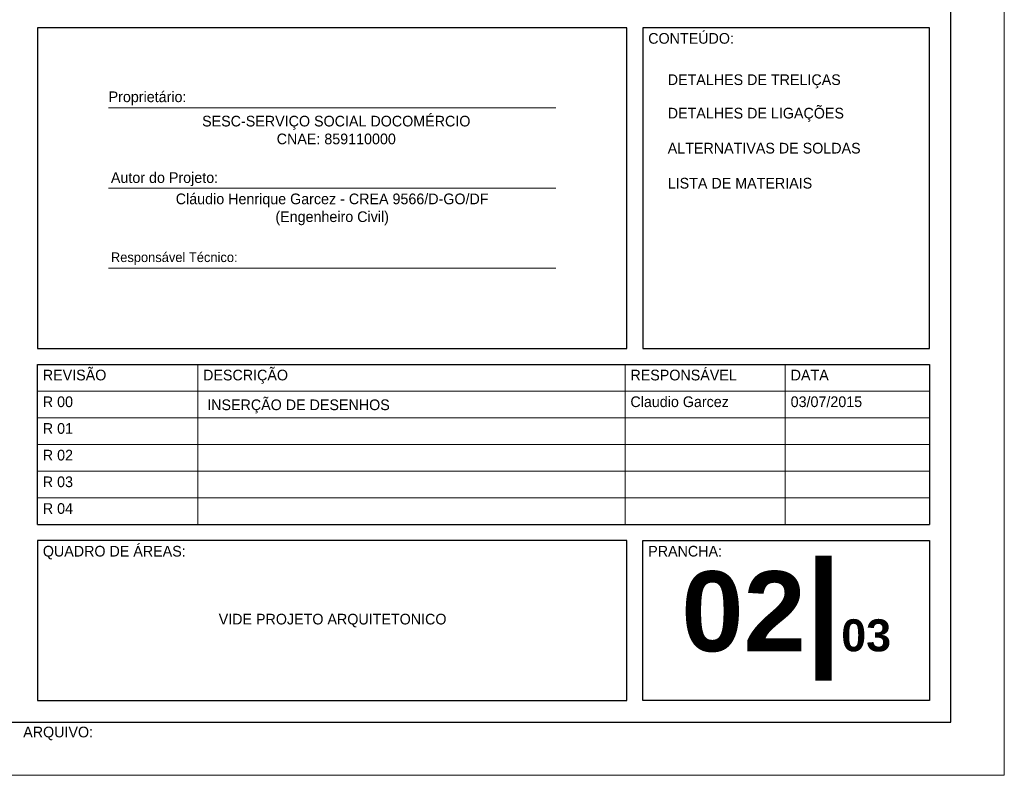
# Model space of a CAD drawing. Header units: millimetres. Extents: x -125 to 300, y 6 to 90.
# Tile 49 of 132: x 128 to 146, y 6 to 20. Entities that reach past the tile are written whole.
import ezdxf

# ---------------------------------------------------------------- set-up
doc = ezdxf.new("R2010")
doc.units = ezdxf.units.MM
doc.layers.get('0').update_dxf_attribs({"lineweight": 0})
doc.layers.add('Aux', color=7, linetype='Continuous', lineweight=5)
doc.layers.add('TEXTO', color=7, linetype='Continuous', lineweight=18)
doc.layers.add('MARGINT', color=7, linetype='Continuous')
doc.layers.add('Plano4', color=220, linetype='Continuous')

msp = doc.modelspace()

# ---------------------------------------------------------------- linework, layer by layer
at = {"color": 0}
for p, q in [((129.25335, 18.37076), (137.63285, 18.37076)), ((129.25335, 16.8672), (137.63285, 16.8672)), ((129.25335, 15.36364), (137.63285, 15.36364)), ((130.92344, 10.55596), (130.92344, 13.55932)), ((130.92344, 10.55596), (130.92344, 13.55932)), ((138.93297, 10.55596), (138.93297, 13.55932)), ((138.93297, 10.55596), (138.93297, 13.55932)), ((141.93654, 10.55596), (141.93654, 13.55932)), ((141.93654, 10.55596), (141.93654, 13.55932)), ((127.91987, 13.05872), (144.63975, 13.05872)), ((127.91987, 13.05872), (144.63975, 13.05872)), ((127.91987, 12.55813), (144.63975, 12.55813)), ((127.91987, 12.55813), (144.63975, 12.55813)), ((127.91987, 12.05753), (144.63975, 12.05753)), ((127.91987, 12.05753), (144.63975, 12.05753)), ((127.91987, 11.55694), (144.63975, 11.55694)), ((127.91987, 11.55694), (144.63975, 11.55694)), ((127.91987, 11.05634), (144.63975, 11.05634)), ((127.91987, 11.05634), (144.63975, 11.05634))]:
    msp.add_line(p, q, dxfattribs=at)
at = {"layer": 'Aux'}
msp.add_lwpolyline([(27.14143, 5.85156), (146.04142, 5.85156), (146.04142, 89.95156), (27.14143, 89.95156)], close=True, dxfattribs=at)
at = {"layer": 'MARGINT'}
msp.add_lwpolyline([(30.14142, 6.85151), (145.04023, 6.85156), (145.04023, 88.95156), (30.14142, 88.95151)], close=True, dxfattribs=at)
at = {"layer": 'Plano4', "color": 0}
for p, q in [((127.91987, 10.55596), (127.91987, 13.55932)), ((127.91987, 13.55932), (144.63975, 13.55932)), ((127.91987, 10.55596), (127.91987, 13.55932)), ((127.91987, 13.55932), (144.63975, 13.55932)), ((144.63975, 13.55932), (144.63975, 10.55596)), ((144.63975, 13.55932), (144.63975, 10.55596)), ((127.91987, 10.55596), (144.63975, 10.55596)), ((127.91987, 10.55596), (144.63975, 10.55596))]:
    msp.add_line(p, q, dxfattribs=at)
for points in [[(127.91987, 13.86003), (138.96634, 13.86003), (138.96634, 19.87433), (127.91987, 19.87433)], [(127.91987, 13.86003), (138.96634, 13.86003), (138.96634, 19.87433), (127.91987, 19.87433)], [(139.2667, 13.86003), (144.63975, 13.86003), (144.63975, 19.87433), (139.2667, 19.87433)], [(139.2667, 13.86003), (144.63975, 13.86003), (144.63975, 19.87433), (139.2667, 19.87433)], [(138.96634, 10.2556), (127.91987, 10.2556), (127.91987, 7.25203), (138.96634, 7.25203)], [(138.96634, 10.2556), (127.91987, 10.2556), (127.91987, 7.25203), (138.96634, 7.25203)], [(139.2667, 10.2556), (144.63975, 10.2556), (144.63975, 7.25203), (139.2667, 7.25203)], [(139.2667, 10.2556), (144.63975, 10.2556), (144.63975, 7.25203), (139.2667, 7.25203)]]:
    msp.add_lwpolyline(points, close=True, dxfattribs=at)

# ---------------------------------------------------------------- texts
at = {"layer": 'TEXTO', "color": 0}
for s, insert, char_height, width, attachment_point in [('CONTEÚDO:', (139.36693, 19.77409), 0.200238, 9.1814042, 1), ('DETALHES DE TRELIÇAS', (139.73274, 18.99937), 0.2002381, 4.7723413, 1), ('Proprietário: ', (129.25335, 18.67825), 0.2002381, 16.080357, 1), ('SESC-SERVIÇO SOCIAL DOCOMÉRCIO\\PCNAE: 859110000', (133.51997, 17.95354), 0.2002381, 10.4366472, 5), ('DETALHES DE LIGAÇÕES', (139.73274, 18.37155), 0.2002381, 4.7723413, 1), ('ALTERNATIVAS DE SOLDAS', (139.73274, 17.71483), 0.2002381, 4.7723413, 1), ('Autor do Projeto:', (129.29637, 17.16273), 0.2002381, 16.080357, 1), ('LISTA DE MATERIAIS', (139.73274, 17.05811), 0.2002381, 4.7723413, 1), ('Cláudio Henrique Garcez - CREA 9566/D-GO/DF\\P(Engenheiro Civil)', (133.4431, 16.46625), 0.2002381, 8.3794983, 5), ('Responsável Técnico:', (129.29637, 15.65917), 0.1804288, 16.080357, 1), ('REVISÃO', (128.02011, 13.45919), 0.200238, 9.1814042, 1), ('REVISÃO', (128.02011, 13.45919), 0.200238, 9.1814042, 1), ('DESCRIÇÃO', (131.02368, 13.45919), 0.200238, 9.1814042, 1), ('DESCRIÇÃO', (131.02368, 13.45919), 0.200238, 9.1814042, 1), ('RESPONSÁVEL', (139.0332, 13.45919), 0.2002381, 9.1814042, 1), ('RESPONSÁVEL', (139.0332, 13.45919), 0.2002381, 9.1814042, 1), ('DATA', (142.03677, 13.45919), 0.200238, 9.1814042, 1), ('DATA', (142.03677, 13.45919), 0.200238, 9.1814042, 1), ('R 00', (128.02011, 12.95849), 0.200238, 9.1814042, 1), ('INSERÇÃO DE DESENHOS ', (131.10095, 12.90121), 0.2002381, 9.1814042, 1), ('Claudio Garcez', (139.0332, 12.95859), 0.2002381, 9.1814042, 1), ('Claudio Garcez', (139.0332, 12.95859), 0.2002381, 9.1814042, 1), ('03/07/2015', (142.03677, 12.95859), 0.200238, 9.1814042, 1), ('R 01', (128.02011, 12.45789), 0.200238, 9.1814042, 1), ('R 02', (128.02011, 11.95729), 0.200238, 9.1814042, 1), ('R 03', (128.02011, 11.4567), 0.200238, 9.1814042, 1), ('R 04', (128.02011, 10.9561), 0.200238, 9.1814042, 1), ('QUADRO DE ÁREAS:', (128.02011, 10.15537), 0.2002381, 9.1814042, 1), ('QUADRO DE ÁREAS:', (128.02011, 10.15537), 0.2002381, 9.1814042, 1), ('PRANCHA:', (139.36693, 10.15537), 0.200238, 9.1814042, 1), ('PRANCHA:', (139.36693, 10.15537), 0.200238, 9.1814042, 1), ('{\\fArial|b1|i0|c0|p34;\\H8.3234x;02\\H1.1333x;|\\H0.35293x;03}', (141.95322, 8.75382), 0.1804288, 5.3730555, 5), ('VIDE PROJETO ARQUITETONICO', (133.45118, 8.75382), 0.2002381, 10.4619127, 5), ('VIDE PROJETO ARQUITETONICO', (133.45118, 8.75382), 0.2002381, 10.4619127, 5), ('ARQUIVO:', (127.65221, 6.76375), 0.200238, 9.1814042, 1), ('ARQUIVO:', (127.65221, 6.76375), 0.200238, 9.1814042, 1)]:
    msp.add_mtext(s, dxfattribs=dict(at, insert=insert, char_height=char_height, width=width, attachment_point=attachment_point))

doc.saveas('drawing.dxf')
